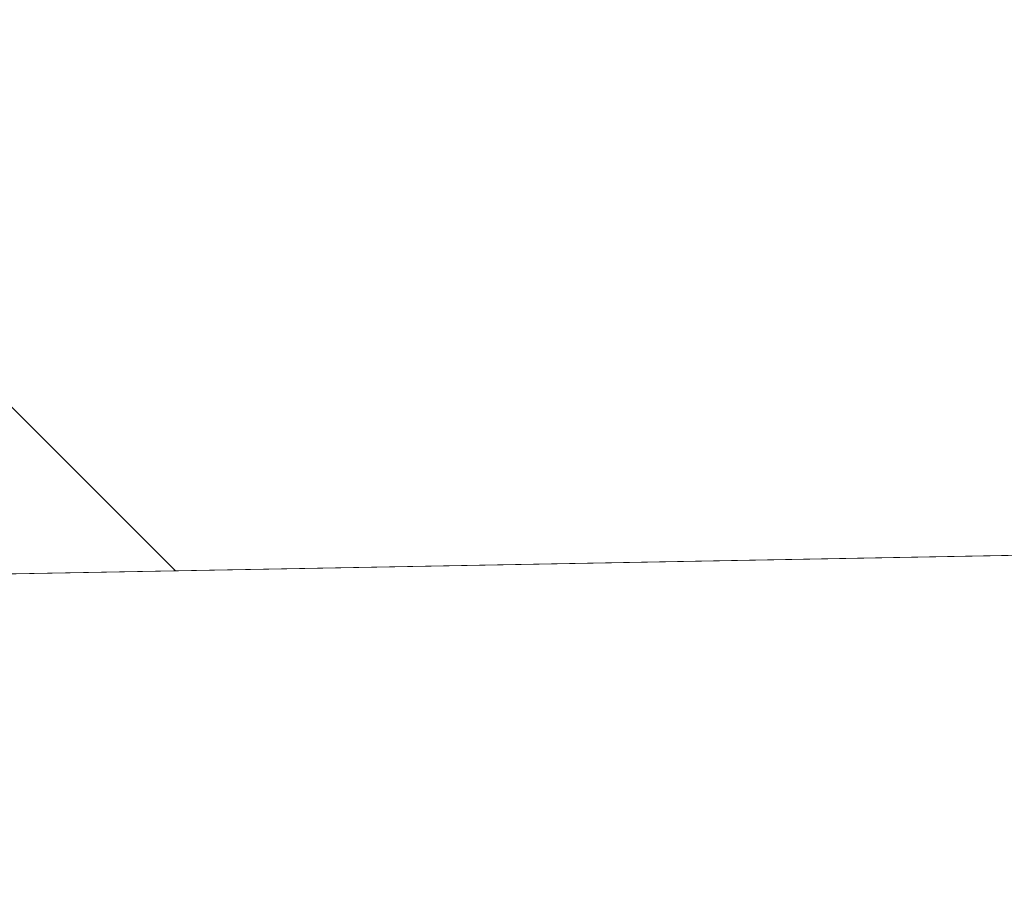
# Model space of a CAD drawing. Header units: metres. Extents: x 167411 to 168816, y 461777 to 462985.
# Tile 62 of 256: x 167457.65 to 167459.18, y 462778.84 to 462780.17. Entities that reach past the tile are written whole.
import ezdxf

# ---------------------------------------------------------------- set-up
doc = ezdxf.new("R2010")
doc.units = ezdxf.units.M
doc.header["$LTSCALE"] = 0.5
for name, color, linetype, lineweight, true_color in [('Zuid-N-WE-GW-AANVULLEN-zand uitvullen', 7, 'Continuous', 18, 0x3fff01), ('Zuid-N-WE-GW-AANVULLEN-zand-ondergrondse container', 7, 'Continuous', 18, 0xff7f01), ('Zuid-N-WE-GW-ONTGRAVEN-grond-ondergrondse container', 7, 'Continuous', 18, 0x01ff3f)]:
    doc.layers.add(name, color=color, linetype=linetype, lineweight=lineweight, true_color=true_color)

msp = doc.modelspace()

# ---------------------------------------------------------------- hatches: boundary and pattern name
at = {"layer": 'Zuid-N-WE-GW-AANVULLEN-zand-ondergrondse container'}
h = msp.add_hatch(dxfattribs=at)
h.set_pattern_fill('ANSI31', color=256, scale=20)
h.set_pattern_definition([(45, (0, 0), (-1.767766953, 1.767766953), [])])
h.paths.add_polyline_path([(167459.3654, 462781.9491), (167461.0751, 462781.9807), (167461.1068, 462780.271), (167459.3971, 462780.2393)], flags=16)
h.paths.add_polyline_path([(167457.3658, 462781.912), (167459.0755, 462781.9437), (167459.1072, 462780.234), (167457.3974, 462780.2023)], flags=16)
h.paths.add_polyline_path([(167456.5192, 462779.2909), (167462.0182, 462779.3928), (167461.9534, 462782.8922), (167456.4543, 462782.7903)])
at = {"layer": 'Zuid-N-WE-GW-ONTGRAVEN-grond-ondergrondse container'}
h = msp.add_hatch(dxfattribs=at)
h.set_pattern_fill('ANSI37', color=256, scale=20)
h.set_pattern_definition([(45, (0, 0), (-1.767766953, 1.767766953), []), (135, (0, 0), (-1.767766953, -1.767766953), [])])
h.paths.add_polyline_path([(167456.5192, 462779.2909), (167462.0182, 462779.3928), (167461.9534, 462782.8922), (167456.4543, 462782.7903)])

# ---------------------------------------------------------------- linework, layer by layer
at = {"layer": 'Zuid-N-WE-GW-AANVULLEN-zand uitvullen'}
msp.add_lwpolyline([(167482.5648, 462783.4685, -0.024125), (167461.9693, 462782.0331), (167462.0182, 462779.3928), (167456.5192, 462779.2909), (167456.5093, 462779.822, 0.009123), (167429.7654, 462778.7074, 0.027014), (167427.9684, 462777.5491), (167423.2153, 462774.1084, 0.154526), (167420.4123, 462770.3247), (167422.9171, 462770.7489, -0.099938), (167424.4466, 462772.4073), (167430.2867, 462776.6348, -0.01058), (167461.2166, 462777.8168, 0.007234), (167467.3871, 462778.0113, 0.016393), (167481.3296, 462779.1116, -0.012762)], format="xyb", dxfattribs=at)
at = {"layer": 'Zuid-N-WE-GW-AANVULLEN-zand-ondergrondse container', "flags": 128}
msp.add_lwpolyline([(167456.5192, 462779.2909), (167462.0182, 462779.3928), (167461.9534, 462782.8922), (167456.4543, 462782.7903)], close=True, dxfattribs=at)
at = {"layer": 'Zuid-N-WE-GW-ONTGRAVEN-grond-ondergrondse container', "flags": 128}
msp.add_lwpolyline([(167456.5192, 462779.2909), (167462.0182, 462779.3928), (167461.9534, 462782.8922), (167456.4543, 462782.7903)], close=True, dxfattribs=at)

doc.saveas('drawing.dxf')
